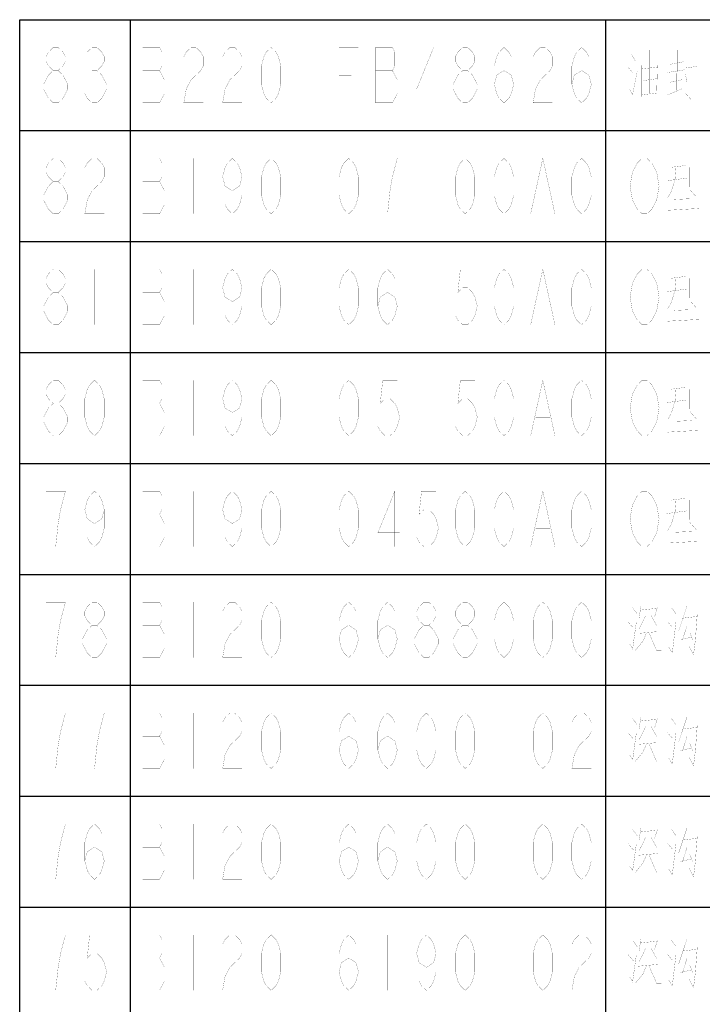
# Model space of a CAD drawing. Header units: millimetres. Extents: x 0 to 8480361154, y -14382841229 to 497.
# Tile 22 of 24: x 635 to 678, y 435 to 497. Entities that reach past the tile are written whole.
import ezdxf

# ---------------------------------------------------------------- set-up
doc = ezdxf.new("R2010")
doc.units = ezdxf.units.MM
doc.header["$LTSCALE"] = 16.335
doc.layers.get('0').update_dxf_attribs({"linetype": 'CONTINUOUS'})
doc.layers.add('040008810005_DXF_TABLE', color=7, linetype='CONTINUOUS')

# ---------------------------------------------------------------- blocks, each defined once
blk = doc.blocks.new('TABLE_BL1', base_point=(609.384, 251.643))
at = {"layer": '040008810005_DXF_TABLE', "color": 2, "linetype": 'Continuous'}
for p, q in [((634.867, 6.643), (634.867, 496.643)), ((634.867, 496.643), (814.867, 496.643)), ((641.867, 6.643), (641.867, 496.643)), ((671.867, 6.643), (671.867, 496.643)), ((634.867, 489.643), (814.867, 489.643)), ((634.867, 482.643), (814.867, 482.643)), ((634.867, 475.643), (814.867, 475.643)), ((634.867, 468.643), (814.867, 468.643)), ((634.867, 461.643), (814.867, 461.643)), ((634.867, 454.643), (814.867, 454.643)), ((634.867, 447.643), (814.867, 447.643)), ((634.867, 440.643), (814.867, 440.643))]:
    blk.add_line(p, q, dxfattribs=at)
at = {"layer": '040008810005_DXF_TABLE', "color": 5, "linetype": 'Continuous', "const_width": 0.01}
for points in [[(636.988, 493.434), (636.682, 493.726), (636.529, 494.018), (636.529, 494.309), (636.682, 494.601), (636.988, 494.893), (637.295, 494.893), (637.601, 494.601), (637.754, 494.309), (637.754, 494.018), (637.601, 493.726), (637.295, 493.434)], [(639.132, 494.601), (639.438, 494.893), (639.745, 494.893), (640.051, 494.601), (640.204, 494.309), (640.204, 494.018), (640.051, 493.726), (639.745, 493.434), (640.051, 493.143), (640.204, 492.851), (640.357, 492.559), (640.357, 492.268), (640.204, 491.976), (640.051, 491.684), (639.745, 491.393), (639.438, 491.393), (639.132, 491.684), (638.979, 491.976)], [(642.626, 494.893), (642.626, 491.393), (643.698, 491.393), (643.851, 491.684), (644.004, 491.976), (644.004, 492.851), (643.851, 493.143), (643.698, 493.434), (643.851, 493.726), (643.851, 494.601), (643.698, 494.893), (642.626, 494.893)], [(645.229, 494.309), (645.382, 494.601), (645.688, 494.893), (645.995, 494.893), (646.301, 494.601), (646.454, 494.309), (646.454, 493.726), (646.301, 493.434), (645.995, 493.143), (645.688, 492.851), (645.382, 492.268), (645.229, 491.393), (646.454, 491.393)], [(647.679, 494.309), (647.832, 494.601), (648.138, 494.893), (648.445, 494.893), (648.751, 494.601), (648.904, 494.309), (648.904, 493.726), (648.751, 493.434), (648.445, 493.143), (648.138, 492.851), (647.832, 492.268), (647.679, 491.393), (648.904, 491.393)], [(650.742, 491.393), (650.435, 491.684), (650.282, 491.976), (650.129, 492.559), (650.129, 493.726), (650.282, 494.309), (650.435, 494.601), (650.742, 494.893), (651.048, 494.601), (651.201, 494.309), (651.354, 493.726), (651.354, 492.559), (651.201, 491.976), (651.048, 491.684), (650.742, 491.393)], [(653.192, 494.893), (653.192, 491.393)], [(655.029, 491.393), (655.029, 494.893), (656.254, 494.893)], [(657.326, 494.893), (657.326, 491.393), (658.398, 491.393), (658.551, 491.684), (658.704, 491.976), (658.704, 492.851), (658.551, 493.143), (658.398, 493.434), (658.551, 493.726), (658.551, 494.601), (658.398, 494.893), (657.326, 494.893)], [(661.001, 491.393), (661.001, 494.893), (659.929, 492.268), (661.307, 492.268)], [(662.838, 493.434), (662.532, 493.726), (662.379, 494.018), (662.379, 494.309), (662.532, 494.601), (662.838, 494.893), (663.145, 494.893), (663.451, 494.601), (663.604, 494.309), (663.604, 494.018), (663.451, 493.726), (663.145, 493.434)], [(664.829, 492.559), (664.982, 493.143), (665.442, 493.434), (665.901, 493.143), (666.054, 492.559), (665.901, 491.976), (665.748, 491.684), (665.442, 491.393), (665.135, 491.684), (664.982, 491.976), (664.829, 492.559), (664.829, 493.726), (664.982, 494.309), (665.135, 494.601), (665.442, 494.893), (665.748, 494.601), (665.901, 494.309)], [(667.279, 494.309), (667.432, 494.601), (667.738, 494.893), (668.045, 494.893), (668.351, 494.601), (668.504, 494.309), (668.504, 493.726), (668.351, 493.434), (668.045, 493.143), (667.738, 492.851), (667.432, 492.268), (667.279, 491.393), (668.504, 491.393)], [(669.729, 492.559), (669.882, 493.143), (670.342, 493.434), (670.801, 493.143), (670.954, 492.559), (670.801, 491.976), (670.648, 491.684), (670.342, 491.393), (670.035, 491.684), (669.882, 491.976), (669.729, 492.559), (669.729, 493.726), (669.882, 494.309), (670.035, 494.601), (670.342, 494.893), (670.648, 494.601), (670.801, 494.309)], [(674.608, 494.723), (674.608, 492.014)], [(676.417, 494.723), (676.417, 493.368)], [(676.883, 492.014), (677.292, 491.562), (677.292, 494.723)], [(673.5, 494.441), (673.733, 494.046)], [(676.767, 493.989), (675.892, 493.82)], [(636.988, 491.393), (636.682, 491.684), (636.529, 491.976), (636.376, 492.268), (636.376, 492.559), (636.529, 492.851), (636.682, 493.143), (636.988, 493.434), (637.295, 493.434), (637.601, 493.143), (637.754, 492.851), (637.907, 492.559), (637.907, 492.268), (637.754, 491.976), (637.601, 491.684), (637.295, 491.393), (636.988, 491.393)], [(639.438, 493.434), (639.745, 493.434)], [(642.626, 493.434), (643.698, 493.434)], [(657.326, 493.434), (658.398, 493.434)], [(662.838, 491.393), (662.532, 491.684), (662.379, 491.976), (662.226, 492.268), (662.226, 492.559), (662.379, 492.851), (662.532, 493.143), (662.838, 493.434), (663.145, 493.434), (663.451, 493.143), (663.604, 492.851), (663.757, 492.559), (663.757, 492.268), (663.604, 491.976), (663.451, 491.684), (663.145, 491.393), (662.838, 491.393)], [(673.267, 493.651), (673.558, 493.312)], [(673.383, 492.239), (673.558, 491.901), (673.85, 493.368)], [(674.142, 493.764), (674.142, 491.788)], [(674.142, 493.538), (675.133, 493.651)], [(675.133, 493.764), (675.075, 491.788)], [(675.775, 493.312), (676.825, 493.481)], [(677.7, 493.707), (676.883, 493.594)], [(655.029, 493.143), (655.795, 493.143)], [(674.258, 492.804), (675.075, 492.917)], [(676.708, 492.86), (675.892, 492.691)], [(676.358, 492.183), (676.358, 493.256)], [(676.883, 493.256), (677, 492.691)], [(675.775, 491.901), (676.708, 492.296)], [(674.142, 491.901), (675.075, 492.014)], [(636.988, 486.434), (636.682, 486.726), (636.529, 487.018), (636.529, 487.309), (636.682, 487.601), (636.988, 487.893), (637.295, 487.893), (637.601, 487.601), (637.754, 487.309), (637.754, 487.018), (637.601, 486.726), (637.295, 486.434)], [(638.979, 487.309), (639.132, 487.601), (639.438, 487.893), (639.745, 487.893), (640.051, 487.601), (640.204, 487.309), (640.204, 486.726), (640.051, 486.434), (639.745, 486.143), (639.438, 485.851), (639.132, 485.268), (638.979, 484.393), (640.204, 484.393)], [(642.626, 487.893), (642.626, 484.393), (643.698, 484.393), (643.851, 484.684), (644.004, 484.976), (644.004, 485.851), (643.851, 486.143), (643.698, 486.434), (643.851, 486.726), (643.851, 487.601), (643.698, 487.893), (642.626, 487.893)], [(645.842, 487.893), (645.842, 484.393)], [(648.904, 486.726), (648.751, 486.143), (648.292, 485.851), (647.832, 486.143), (647.679, 486.726), (647.832, 487.309), (647.985, 487.601), (648.292, 487.893), (648.598, 487.601), (648.751, 487.309), (648.904, 486.726), (648.904, 485.559), (648.751, 484.976), (648.598, 484.684), (648.292, 484.393), (647.985, 484.684), (647.832, 484.976)], [(650.742, 484.393), (650.435, 484.684), (650.282, 484.976), (650.129, 485.559), (650.129, 486.726), (650.282, 487.309), (650.435, 487.601), (650.742, 487.893), (651.048, 487.601), (651.201, 487.309), (651.354, 486.726), (651.354, 485.559), (651.201, 484.976), (651.048, 484.684), (650.742, 484.393)], [(653.192, 487.893), (653.192, 484.393)], [(655.641, 484.393), (655.335, 484.684), (655.182, 484.976), (655.029, 485.559), (655.029, 486.726), (655.182, 487.309), (655.335, 487.601), (655.641, 487.893), (655.948, 487.601), (656.101, 487.309), (656.254, 486.726), (656.254, 485.559), (656.101, 484.976), (655.948, 484.684), (655.641, 484.393)], [(658.092, 484.393), (658.245, 485.851), (658.398, 486.726), (658.551, 487.309), (658.704, 487.893), (657.479, 487.893)], [(660.542, 487.893), (660.542, 484.393)], [(662.992, 484.393), (662.685, 484.684), (662.532, 484.976), (662.379, 485.559), (662.379, 486.726), (662.532, 487.309), (662.685, 487.601), (662.992, 487.893), (663.298, 487.601), (663.451, 487.309), (663.604, 486.726), (663.604, 485.559), (663.451, 484.976), (663.298, 484.684), (662.992, 484.393)], [(665.442, 484.393), (665.135, 484.684), (664.982, 484.976), (664.829, 485.559), (664.829, 486.726), (664.982, 487.309), (665.135, 487.601), (665.442, 487.893), (665.748, 487.601), (665.901, 487.309), (666.054, 486.726), (666.054, 485.559), (665.901, 484.976), (665.748, 484.684), (665.442, 484.393)], [(667.126, 484.393), (667.892, 487.893), (668.657, 484.393)], [(670.342, 484.393), (670.035, 484.684), (669.882, 484.976), (669.729, 485.559), (669.729, 486.726), (669.882, 487.309), (670.035, 487.601), (670.342, 487.893), (670.648, 487.601), (670.801, 487.309), (670.954, 486.726), (670.954, 485.559), (670.801, 484.976), (670.648, 484.684), (670.342, 484.393)], [(674.929, 484.976), (674.776, 484.684), (674.47, 484.393), (674.163, 484.393), (673.857, 484.684), (673.704, 484.976), (673.551, 485.268), (673.398, 486.143), (673.551, 487.018), (673.704, 487.309), (673.857, 487.601), (674.163, 487.893), (674.47, 487.893), (674.776, 487.601), (674.929, 487.309), (675.082, 487.018), (675.235, 486.143), (675.082, 485.268), (674.929, 484.976)], [(676.3, 487.328), (676.242, 486.594), (676.008, 485.804), (675.775, 485.409)], [(676.008, 487.328), (676.883, 487.441)], [(676.592, 487.385), (676.592, 485.691)], [(677.583, 487.667), (677.583, 485.465), (677.175, 485.917)], [(677.175, 487.328), (677.175, 486.086)], [(675.717, 486.481), (677, 486.651)], [(636.988, 484.393), (636.682, 484.684), (636.529, 484.976), (636.376, 485.268), (636.376, 485.559), (636.529, 485.851), (636.682, 486.143), (636.988, 486.434), (637.295, 486.434), (637.601, 486.143), (637.754, 485.851), (637.907, 485.559), (637.907, 485.268), (637.754, 484.976), (637.601, 484.684), (637.295, 484.393), (636.988, 484.393)], [(642.626, 486.434), (643.698, 486.434)], [(676.767, 485.973), (676.767, 484.731)], [(667.432, 485.559), (668.351, 485.559)], [(676.183, 485.296), (677.292, 485.352)], [(675.775, 484.618), (677.758, 484.731)], [(636.988, 479.434), (636.682, 479.726), (636.529, 480.018), (636.529, 480.309), (636.682, 480.601), (636.988, 480.893), (637.295, 480.893), (637.601, 480.601), (637.754, 480.309), (637.754, 480.018), (637.601, 479.726), (637.295, 479.434)], [(639.592, 480.893), (639.592, 477.393)], [(642.626, 480.893), (642.626, 477.393), (643.698, 477.393), (643.851, 477.684), (644.004, 477.976), (644.004, 478.851), (643.851, 479.143), (643.698, 479.434), (643.851, 479.726), (643.851, 480.601), (643.698, 480.893), (642.626, 480.893)], [(645.842, 480.893), (645.842, 477.393)], [(648.904, 479.726), (648.751, 479.143), (648.292, 478.851), (647.832, 479.143), (647.679, 479.726), (647.832, 480.309), (647.985, 480.601), (648.292, 480.893), (648.598, 480.601), (648.751, 480.309), (648.904, 479.726), (648.904, 478.559), (648.751, 477.976), (648.598, 477.684), (648.292, 477.393), (647.985, 477.684), (647.832, 477.976)], [(650.742, 477.393), (650.435, 477.684), (650.282, 477.976), (650.129, 478.559), (650.129, 479.726), (650.282, 480.309), (650.435, 480.601), (650.742, 480.893), (651.048, 480.601), (651.201, 480.309), (651.354, 479.726), (651.354, 478.559), (651.201, 477.976), (651.048, 477.684), (650.742, 477.393)], [(653.192, 480.893), (653.192, 477.393)], [(655.641, 477.393), (655.335, 477.684), (655.182, 477.976), (655.029, 478.559), (655.029, 479.726), (655.182, 480.309), (655.335, 480.601), (655.641, 480.893), (655.948, 480.601), (656.101, 480.309), (656.254, 479.726), (656.254, 478.559), (656.101, 477.976), (655.948, 477.684), (655.641, 477.393)], [(657.479, 478.559), (657.632, 479.143), (658.092, 479.434), (658.551, 479.143), (658.704, 478.559), (658.551, 477.976), (658.398, 477.684), (658.092, 477.393), (657.785, 477.684), (657.632, 477.976), (657.479, 478.559), (657.479, 479.726), (657.632, 480.309), (657.785, 480.601), (658.092, 480.893), (658.398, 480.601), (658.551, 480.309)], [(660.542, 480.893), (660.542, 477.393)], [(663.604, 480.893), (662.685, 480.893), (662.532, 479.434), (662.838, 479.726), (663.145, 479.726), (663.451, 479.434), (663.604, 479.143), (663.757, 478.559), (663.604, 477.976), (663.451, 477.684), (663.145, 477.393), (662.838, 477.393), (662.532, 477.684), (662.379, 477.976)], [(665.442, 477.393), (665.135, 477.684), (664.982, 477.976), (664.829, 478.559), (664.829, 479.726), (664.982, 480.309), (665.135, 480.601), (665.442, 480.893), (665.748, 480.601), (665.901, 480.309), (666.054, 479.726), (666.054, 478.559), (665.901, 477.976), (665.748, 477.684), (665.442, 477.393)], [(667.126, 477.393), (667.892, 480.893), (668.657, 477.393)], [(670.342, 477.393), (670.035, 477.684), (669.882, 477.976), (669.729, 478.559), (669.729, 479.726), (669.882, 480.309), (670.035, 480.601), (670.342, 480.893), (670.648, 480.601), (670.801, 480.309), (670.954, 479.726), (670.954, 478.559), (670.801, 477.976), (670.648, 477.684), (670.342, 477.393)], [(674.929, 477.976), (674.776, 477.684), (674.47, 477.393), (674.163, 477.393), (673.857, 477.684), (673.704, 477.976), (673.551, 478.268), (673.398, 479.143), (673.551, 480.018), (673.704, 480.309), (673.857, 480.601), (674.163, 480.893), (674.47, 480.893), (674.776, 480.601), (674.929, 480.309), (675.082, 480.018), (675.235, 479.143), (675.082, 478.268), (674.929, 477.976)], [(676.3, 480.328), (676.242, 479.594), (676.008, 478.804), (675.775, 478.409)], [(676.008, 480.328), (676.883, 480.441)], [(676.592, 480.385), (676.592, 478.691)], [(677.583, 480.667), (677.583, 478.465), (677.175, 478.917)], [(677.175, 480.328), (677.175, 479.086)], [(675.717, 479.481), (677, 479.651)], [(636.988, 477.393), (636.682, 477.684), (636.529, 477.976), (636.376, 478.268), (636.376, 478.559), (636.529, 478.851), (636.682, 479.143), (636.988, 479.434), (637.295, 479.434), (637.601, 479.143), (637.754, 478.851), (637.907, 478.559), (637.907, 478.268), (637.754, 477.976), (637.601, 477.684), (637.295, 477.393), (636.988, 477.393)], [(642.626, 479.434), (643.698, 479.434)], [(667.432, 478.559), (668.351, 478.559)], [(676.767, 478.973), (676.767, 477.731)], [(676.183, 478.296), (677.292, 478.352)], [(675.775, 477.618), (677.758, 477.731)], [(636.988, 472.434), (636.682, 472.726), (636.529, 473.018), (636.529, 473.309), (636.682, 473.601), (636.988, 473.893), (637.295, 473.893), (637.601, 473.601), (637.754, 473.309), (637.754, 473.018), (637.601, 472.726), (637.295, 472.434)], [(639.592, 470.393), (639.285, 470.684), (639.132, 470.976), (638.979, 471.559), (638.979, 472.726), (639.132, 473.309), (639.285, 473.601), (639.592, 473.893), (639.898, 473.601), (640.051, 473.309), (640.204, 472.726), (640.204, 471.559), (640.051, 470.976), (639.898, 470.684), (639.592, 470.393)], [(642.626, 473.893), (642.626, 470.393), (643.698, 470.393), (643.851, 470.684), (644.004, 470.976), (644.004, 471.851), (643.851, 472.143), (643.698, 472.434), (643.851, 472.726), (643.851, 473.601), (643.698, 473.893), (642.626, 473.893)], [(645.842, 473.893), (645.842, 470.393)], [(648.904, 472.726), (648.751, 472.143), (648.292, 471.851), (647.832, 472.143), (647.679, 472.726), (647.832, 473.309), (647.985, 473.601), (648.292, 473.893), (648.598, 473.601), (648.751, 473.309), (648.904, 472.726), (648.904, 471.559), (648.751, 470.976), (648.598, 470.684), (648.292, 470.393), (647.985, 470.684), (647.832, 470.976)], [(650.742, 470.393), (650.435, 470.684), (650.282, 470.976), (650.129, 471.559), (650.129, 472.726), (650.282, 473.309), (650.435, 473.601), (650.742, 473.893), (651.048, 473.601), (651.201, 473.309), (651.354, 472.726), (651.354, 471.559), (651.201, 470.976), (651.048, 470.684), (650.742, 470.393)], [(653.192, 473.893), (653.192, 470.393)], [(655.641, 470.393), (655.335, 470.684), (655.182, 470.976), (655.029, 471.559), (655.029, 472.726), (655.182, 473.309), (655.335, 473.601), (655.641, 473.893), (655.948, 473.601), (656.101, 473.309), (656.254, 472.726), (656.254, 471.559), (656.101, 470.976), (655.948, 470.684), (655.641, 470.393)], [(658.704, 473.893), (657.785, 473.893), (657.632, 472.434), (657.938, 472.726), (658.245, 472.726), (658.551, 472.434), (658.704, 472.143), (658.857, 471.559), (658.704, 470.976), (658.551, 470.684), (658.245, 470.393), (657.938, 470.393), (657.632, 470.684), (657.479, 470.976)], [(660.542, 473.893), (660.542, 470.393)], [(663.604, 473.893), (662.685, 473.893), (662.532, 472.434), (662.838, 472.726), (663.145, 472.726), (663.451, 472.434), (663.604, 472.143), (663.757, 471.559), (663.604, 470.976), (663.451, 470.684), (663.145, 470.393), (662.838, 470.393), (662.532, 470.684), (662.379, 470.976)], [(665.442, 470.393), (665.135, 470.684), (664.982, 470.976), (664.829, 471.559), (664.829, 472.726), (664.982, 473.309), (665.135, 473.601), (665.442, 473.893), (665.748, 473.601), (665.901, 473.309), (666.054, 472.726), (666.054, 471.559), (665.901, 470.976), (665.748, 470.684), (665.442, 470.393)], [(667.126, 470.393), (667.892, 473.893), (668.657, 470.393)], [(670.342, 470.393), (670.035, 470.684), (669.882, 470.976), (669.729, 471.559), (669.729, 472.726), (669.882, 473.309), (670.035, 473.601), (670.342, 473.893), (670.648, 473.601), (670.801, 473.309), (670.954, 472.726), (670.954, 471.559), (670.801, 470.976), (670.648, 470.684), (670.342, 470.393)], [(674.929, 470.976), (674.776, 470.684), (674.47, 470.393), (674.163, 470.393), (673.857, 470.684), (673.704, 470.976), (673.551, 471.268), (673.398, 472.143), (673.551, 473.018), (673.704, 473.309), (673.857, 473.601), (674.163, 473.893), (674.47, 473.893), (674.776, 473.601), (674.929, 473.309), (675.082, 473.018), (675.235, 472.143), (675.082, 471.268), (674.929, 470.976)], [(676.008, 473.328), (676.883, 473.441)], [(677.583, 473.667), (677.583, 471.465), (677.175, 471.917)], [(676.3, 473.328), (676.242, 472.594), (676.008, 471.804), (675.775, 471.409)], [(676.592, 473.385), (676.592, 471.691)], [(677.175, 473.328), (677.175, 472.086)], [(636.988, 470.393), (636.682, 470.684), (636.529, 470.976), (636.376, 471.268), (636.376, 471.559), (636.529, 471.851), (636.682, 472.143), (636.988, 472.434), (637.295, 472.434), (637.601, 472.143), (637.754, 471.851), (637.907, 471.559), (637.907, 471.268), (637.754, 470.976), (637.601, 470.684), (637.295, 470.393), (636.988, 470.393)], [(642.626, 472.434), (643.698, 472.434)], [(675.717, 472.481), (677, 472.651)], [(667.432, 471.559), (668.351, 471.559)], [(676.767, 471.973), (676.767, 470.731)], [(676.183, 471.296), (677.292, 471.352)], [(675.775, 470.618), (677.758, 470.731)], [(637.141, 463.393), (637.295, 464.851), (637.448, 465.726), (637.601, 466.309), (637.754, 466.893), (636.529, 466.893)], [(640.204, 465.726), (640.051, 465.143), (639.592, 464.851), (639.132, 465.143), (638.979, 465.726), (639.132, 466.309), (639.285, 466.601), (639.592, 466.893), (639.898, 466.601), (640.051, 466.309), (640.204, 465.726), (640.204, 464.559), (640.051, 463.976), (639.898, 463.684), (639.592, 463.393), (639.285, 463.684), (639.132, 463.976)], [(642.626, 466.893), (642.626, 463.393), (643.698, 463.393), (643.851, 463.684), (644.004, 463.976), (644.004, 464.851), (643.851, 465.143), (643.698, 465.434), (643.851, 465.726), (643.851, 466.601), (643.698, 466.893), (642.626, 466.893)], [(645.842, 466.893), (645.842, 463.393)], [(648.904, 465.726), (648.751, 465.143), (648.292, 464.851), (647.832, 465.143), (647.679, 465.726), (647.832, 466.309), (647.985, 466.601), (648.292, 466.893), (648.598, 466.601), (648.751, 466.309), (648.904, 465.726), (648.904, 464.559), (648.751, 463.976), (648.598, 463.684), (648.292, 463.393), (647.985, 463.684), (647.832, 463.976)], [(650.742, 463.393), (650.435, 463.684), (650.282, 463.976), (650.129, 464.559), (650.129, 465.726), (650.282, 466.309), (650.435, 466.601), (650.742, 466.893), (651.048, 466.601), (651.201, 466.309), (651.354, 465.726), (651.354, 464.559), (651.201, 463.976), (651.048, 463.684), (650.742, 463.393)], [(653.192, 466.893), (653.192, 463.393)], [(655.641, 463.393), (655.335, 463.684), (655.182, 463.976), (655.029, 464.559), (655.029, 465.726), (655.182, 466.309), (655.335, 466.601), (655.641, 466.893), (655.948, 466.601), (656.101, 466.309), (656.254, 465.726), (656.254, 464.559), (656.101, 463.976), (655.948, 463.684), (655.641, 463.393)], [(658.551, 463.393), (658.551, 466.893), (657.479, 464.268), (658.857, 464.268)], [(661.154, 466.893), (660.235, 466.893), (660.082, 465.434), (660.388, 465.726), (660.695, 465.726), (661.001, 465.434), (661.154, 465.143), (661.307, 464.559), (661.154, 463.976), (661.001, 463.684), (660.695, 463.393), (660.388, 463.393), (660.082, 463.684), (659.929, 463.976)], [(662.992, 463.393), (662.685, 463.684), (662.532, 463.976), (662.379, 464.559), (662.379, 465.726), (662.532, 466.309), (662.685, 466.601), (662.992, 466.893), (663.298, 466.601), (663.451, 466.309), (663.604, 465.726), (663.604, 464.559), (663.451, 463.976), (663.298, 463.684), (662.992, 463.393)], [(665.442, 463.393), (665.135, 463.684), (664.982, 463.976), (664.829, 464.559), (664.829, 465.726), (664.982, 466.309), (665.135, 466.601), (665.442, 466.893), (665.748, 466.601), (665.901, 466.309), (666.054, 465.726), (666.054, 464.559), (665.901, 463.976), (665.748, 463.684), (665.442, 463.393)], [(667.126, 463.393), (667.892, 466.893), (668.657, 463.393)], [(670.342, 463.393), (670.035, 463.684), (669.882, 463.976), (669.729, 464.559), (669.729, 465.726), (669.882, 466.309), (670.035, 466.601), (670.342, 466.893), (670.648, 466.601), (670.801, 466.309), (670.954, 465.726), (670.954, 464.559), (670.801, 463.976), (670.648, 463.684), (670.342, 463.393)], [(674.929, 463.976), (674.776, 463.684), (674.47, 463.393), (674.163, 463.393), (673.857, 463.684), (673.704, 463.976), (673.551, 464.268), (673.398, 465.143), (673.551, 466.018), (673.704, 466.309), (673.857, 466.601), (674.163, 466.893), (674.47, 466.893), (674.776, 466.601), (674.929, 466.309), (675.082, 466.018), (675.235, 465.143), (675.082, 464.268), (674.929, 463.976)], [(677.583, 466.667), (677.583, 464.465), (677.175, 464.917)], [(676.3, 466.328), (676.242, 465.594), (676.008, 464.804), (675.775, 464.409)], [(676.008, 466.328), (676.883, 466.441)], [(676.592, 466.385), (676.592, 464.691)], [(677.175, 466.328), (677.175, 465.086)], [(642.626, 465.434), (643.698, 465.434)], [(675.717, 465.481), (677, 465.651)], [(676.767, 464.973), (676.767, 463.731)], [(667.432, 464.559), (668.351, 464.559)], [(676.183, 464.296), (677.292, 464.352)], [(675.775, 463.618), (677.758, 463.731)], [(637.141, 456.393), (637.295, 457.851), (637.448, 458.726), (637.601, 459.309), (637.754, 459.893), (636.529, 459.893)], [(639.438, 458.434), (639.132, 458.726), (638.979, 459.018), (638.979, 459.309), (639.132, 459.601), (639.438, 459.893), (639.745, 459.893), (640.051, 459.601), (640.204, 459.309), (640.204, 459.018), (640.051, 458.726), (639.745, 458.434)], [(642.626, 459.893), (642.626, 456.393), (643.698, 456.393), (643.851, 456.684), (644.004, 456.976), (644.004, 457.851), (643.851, 458.143), (643.698, 458.434), (643.851, 458.726), (643.851, 459.601), (643.698, 459.893), (642.626, 459.893)], [(645.842, 459.893), (645.842, 456.393)], [(647.679, 459.309), (647.832, 459.601), (648.138, 459.893), (648.445, 459.893), (648.751, 459.601), (648.904, 459.309), (648.904, 458.726), (648.751, 458.434), (648.445, 458.143), (648.138, 457.851), (647.832, 457.268), (647.679, 456.393), (648.904, 456.393)], [(650.742, 456.393), (650.435, 456.684), (650.282, 456.976), (650.129, 457.559), (650.129, 458.726), (650.282, 459.309), (650.435, 459.601), (650.742, 459.893), (651.048, 459.601), (651.201, 459.309), (651.354, 458.726), (651.354, 457.559), (651.201, 456.976), (651.048, 456.684), (650.742, 456.393)], [(653.192, 459.893), (653.192, 456.393)], [(655.029, 457.559), (655.182, 458.143), (655.641, 458.434), (656.101, 458.143), (656.254, 457.559), (656.101, 456.976), (655.948, 456.684), (655.641, 456.393), (655.335, 456.684), (655.182, 456.976), (655.029, 457.559), (655.029, 458.726), (655.182, 459.309), (655.335, 459.601), (655.641, 459.893), (655.948, 459.601), (656.101, 459.309)], [(657.479, 457.559), (657.632, 458.143), (658.092, 458.434), (658.551, 458.143), (658.704, 457.559), (658.551, 456.976), (658.398, 456.684), (658.092, 456.393), (657.785, 456.684), (657.632, 456.976), (657.479, 457.559), (657.479, 458.726), (657.632, 459.309), (657.785, 459.601), (658.092, 459.893), (658.398, 459.601), (658.551, 459.309)], [(660.388, 458.434), (660.082, 458.726), (659.929, 459.018), (659.929, 459.309), (660.082, 459.601), (660.388, 459.893), (660.695, 459.893), (661.001, 459.601), (661.154, 459.309), (661.154, 459.018), (661.001, 458.726), (660.695, 458.434)], [(662.838, 458.434), (662.532, 458.726), (662.379, 459.018), (662.379, 459.309), (662.532, 459.601), (662.838, 459.893), (663.145, 459.893), (663.451, 459.601), (663.604, 459.309), (663.604, 459.018), (663.451, 458.726), (663.145, 458.434)], [(665.442, 456.393), (665.135, 456.684), (664.982, 456.976), (664.829, 457.559), (664.829, 458.726), (664.982, 459.309), (665.135, 459.601), (665.442, 459.893), (665.748, 459.601), (665.901, 459.309), (666.054, 458.726), (666.054, 457.559), (665.901, 456.976), (665.748, 456.684), (665.442, 456.393)], [(667.892, 456.393), (667.585, 456.684), (667.432, 456.976), (667.279, 457.559), (667.279, 458.726), (667.432, 459.309), (667.585, 459.601), (667.892, 459.893), (668.198, 459.601), (668.351, 459.309), (668.504, 458.726), (668.504, 457.559), (668.351, 456.976), (668.198, 456.684), (667.892, 456.393)], [(670.342, 456.393), (670.035, 456.684), (669.882, 456.976), (669.729, 457.559), (669.729, 458.726), (669.882, 459.309), (670.035, 459.601), (670.342, 459.893), (670.648, 459.601), (670.801, 459.309), (670.954, 458.726), (670.954, 457.559), (670.801, 456.976), (670.648, 456.684), (670.342, 456.393)], [(673.558, 459.554), (673.85, 459.159)], [(674.083, 459.61), (673.967, 458.876)], [(674.025, 459.385), (675.075, 459.497)], [(675.133, 459.554), (674.958, 458.989)], [(676.008, 459.554), (676.3, 459.159)], [(677, 459.667), (676.475, 458.086)], [(673.267, 458.651), (673.617, 458.256)], [(673.558, 456.901), (673.792, 458.594)], [(674.375, 459.046), (674.258, 458.764), (673.967, 458.199)], [(674.55, 458.651), (674.55, 456.506)], [(674.725, 459.046), (675.075, 458.425)], [(675.775, 458.651), (676.067, 458.312)], [(675.833, 457.07), (676.067, 456.675), (676.3, 458.651)], [(676.708, 458.876), (677.642, 458.989)], [(677.642, 459.102), (677.525, 457.522)], [(639.438, 456.393), (639.132, 456.684), (638.979, 456.976), (638.826, 457.268), (638.826, 457.559), (638.979, 457.851), (639.132, 458.143), (639.438, 458.434), (639.745, 458.434), (640.051, 458.143), (640.204, 457.851), (640.357, 457.559), (640.357, 457.268), (640.204, 456.976), (640.051, 456.684), (639.745, 456.393), (639.438, 456.393)], [(642.626, 458.434), (643.698, 458.434)], [(660.388, 456.393), (660.082, 456.684), (659.929, 456.976), (659.776, 457.268), (659.776, 457.559), (659.929, 457.851), (660.082, 458.143), (660.388, 458.434), (660.695, 458.434), (661.001, 458.143), (661.154, 457.851), (661.307, 457.559), (661.307, 457.268), (661.154, 456.976), (661.001, 456.684), (660.695, 456.393), (660.388, 456.393)], [(662.838, 456.393), (662.532, 456.684), (662.379, 456.976), (662.226, 457.268), (662.226, 457.559), (662.379, 457.851), (662.532, 458.143), (662.838, 458.434), (663.145, 458.434), (663.451, 458.143), (663.604, 457.851), (663.757, 457.559), (663.757, 457.268), (663.604, 456.976), (663.451, 456.684), (663.145, 456.393), (662.838, 456.393)], [(674.433, 457.917), (674.2, 457.409), (673.733, 456.844)], [(675.133, 458.03), (673.908, 457.917)], [(674.608, 457.917), (675.075, 456.844)], [(677, 458.425), (676.708, 457.522)], [(677.175, 457.973), (677.35, 457.522)], [(676.592, 457.522), (677.292, 457.691)], [(677.525, 457.522), (677.408, 456.562), (677.116, 457.126)], [(673.383, 457.239), (673.558, 456.957)], [(675.367, 456.844), (675.075, 456.844)], [(637.141, 449.393), (637.295, 450.851), (637.448, 451.726), (637.601, 452.309), (637.754, 452.893), (636.529, 452.893)], [(639.592, 449.393), (639.745, 450.851), (639.898, 451.726), (640.051, 452.309), (640.204, 452.893), (638.979, 452.893)], [(642.626, 452.893), (642.626, 449.393), (643.698, 449.393), (643.851, 449.684), (644.004, 449.976), (644.004, 450.851), (643.851, 451.143), (643.698, 451.434), (643.851, 451.726), (643.851, 452.601), (643.698, 452.893), (642.626, 452.893)], [(645.842, 452.893), (645.842, 449.393)], [(647.679, 452.309), (647.832, 452.601), (648.138, 452.893), (648.445, 452.893), (648.751, 452.601), (648.904, 452.309), (648.904, 451.726), (648.751, 451.434), (648.445, 451.143), (648.138, 450.851), (647.832, 450.268), (647.679, 449.393), (648.904, 449.393)], [(650.742, 449.393), (650.435, 449.684), (650.282, 449.976), (650.129, 450.559), (650.129, 451.726), (650.282, 452.309), (650.435, 452.601), (650.742, 452.893), (651.048, 452.601), (651.201, 452.309), (651.354, 451.726), (651.354, 450.559), (651.201, 449.976), (651.048, 449.684), (650.742, 449.393)], [(653.192, 452.893), (653.192, 449.393)], [(655.029, 450.559), (655.182, 451.143), (655.641, 451.434), (656.101, 451.143), (656.254, 450.559), (656.101, 449.976), (655.948, 449.684), (655.641, 449.393), (655.335, 449.684), (655.182, 449.976), (655.029, 450.559), (655.029, 451.726), (655.182, 452.309), (655.335, 452.601), (655.641, 452.893), (655.948, 452.601), (656.101, 452.309)], [(657.479, 450.559), (657.632, 451.143), (658.092, 451.434), (658.551, 451.143), (658.704, 450.559), (658.551, 449.976), (658.398, 449.684), (658.092, 449.393), (657.785, 449.684), (657.632, 449.976), (657.479, 450.559), (657.479, 451.726), (657.632, 452.309), (657.785, 452.601), (658.092, 452.893), (658.398, 452.601), (658.551, 452.309)], [(660.542, 449.393), (660.235, 449.684), (660.082, 449.976), (659.929, 450.559), (659.929, 451.726), (660.082, 452.309), (660.235, 452.601), (660.542, 452.893), (660.848, 452.601), (661.001, 452.309), (661.154, 451.726), (661.154, 450.559), (661.001, 449.976), (660.848, 449.684), (660.542, 449.393)], [(662.992, 449.393), (662.685, 449.684), (662.532, 449.976), (662.379, 450.559), (662.379, 451.726), (662.532, 452.309), (662.685, 452.601), (662.992, 452.893), (663.298, 452.601), (663.451, 452.309), (663.604, 451.726), (663.604, 450.559), (663.451, 449.976), (663.298, 449.684), (662.992, 449.393)], [(665.442, 452.893), (665.442, 449.393)], [(667.892, 449.393), (667.585, 449.684), (667.432, 449.976), (667.279, 450.559), (667.279, 451.726), (667.432, 452.309), (667.585, 452.601), (667.892, 452.893), (668.198, 452.601), (668.351, 452.309), (668.504, 451.726), (668.504, 450.559), (668.351, 449.976), (668.198, 449.684), (667.892, 449.393)], [(669.729, 452.309), (669.882, 452.601), (670.188, 452.893), (670.495, 452.893), (670.801, 452.601), (670.954, 452.309), (670.954, 451.726), (670.801, 451.434), (670.495, 451.143), (670.188, 450.851), (669.882, 450.268), (669.729, 449.393), (670.954, 449.393)], [(673.558, 452.554), (673.85, 452.159)], [(674.083, 452.61), (673.967, 451.876)], [(674.025, 452.385), (675.075, 452.497)], [(675.133, 452.554), (674.958, 451.989)], [(676.008, 452.554), (676.3, 452.159)], [(677, 452.667), (676.475, 451.086)], [(674.375, 452.046), (674.258, 451.764), (673.967, 451.199)], [(674.725, 452.046), (675.075, 451.425)], [(676.708, 451.876), (677.642, 451.989)], [(677.642, 452.102), (677.525, 450.522)], [(642.626, 451.434), (643.698, 451.434)], [(673.267, 451.651), (673.617, 451.256)], [(673.558, 449.901), (673.792, 451.594)], [(674.55, 451.651), (674.55, 449.506)], [(675.775, 451.651), (676.067, 451.312)], [(675.833, 450.07), (676.067, 449.675), (676.3, 451.651)], [(677, 451.425), (676.708, 450.522)], [(674.433, 450.917), (674.2, 450.409), (673.733, 449.844)], [(675.133, 451.03), (673.908, 450.917)], [(674.608, 450.917), (675.075, 449.844)], [(676.592, 450.522), (677.292, 450.691)], [(677.525, 450.522), (677.408, 449.562), (677.116, 450.126)], [(677.175, 450.973), (677.35, 450.522)], [(673.383, 450.239), (673.558, 449.957)], [(675.367, 449.844), (675.075, 449.844)], [(637.141, 442.393), (637.295, 443.851), (637.448, 444.726), (637.601, 445.309), (637.754, 445.893), (636.529, 445.893)], [(638.979, 443.559), (639.132, 444.143), (639.592, 444.434), (640.051, 444.143), (640.204, 443.559), (640.051, 442.976), (639.898, 442.684), (639.592, 442.393), (639.285, 442.684), (639.132, 442.976), (638.979, 443.559), (638.979, 444.726), (639.132, 445.309), (639.285, 445.601), (639.592, 445.893), (639.898, 445.601), (640.051, 445.309)], [(642.626, 445.893), (642.626, 442.393), (643.698, 442.393), (643.851, 442.684), (644.004, 442.976), (644.004, 443.851), (643.851, 444.143), (643.698, 444.434), (643.851, 444.726), (643.851, 445.601), (643.698, 445.893), (642.626, 445.893)], [(645.842, 445.893), (645.842, 442.393)], [(647.679, 445.309), (647.832, 445.601), (648.138, 445.893), (648.445, 445.893), (648.751, 445.601), (648.904, 445.309), (648.904, 444.726), (648.751, 444.434), (648.445, 444.143), (648.138, 443.851), (647.832, 443.268), (647.679, 442.393), (648.904, 442.393)], [(650.742, 442.393), (650.435, 442.684), (650.282, 442.976), (650.129, 443.559), (650.129, 444.726), (650.282, 445.309), (650.435, 445.601), (650.742, 445.893), (651.048, 445.601), (651.201, 445.309), (651.354, 444.726), (651.354, 443.559), (651.201, 442.976), (651.048, 442.684), (650.742, 442.393)], [(653.192, 445.893), (653.192, 442.393)], [(655.029, 443.559), (655.182, 444.143), (655.641, 444.434), (656.101, 444.143), (656.254, 443.559), (656.101, 442.976), (655.948, 442.684), (655.641, 442.393), (655.335, 442.684), (655.182, 442.976), (655.029, 443.559), (655.029, 444.726), (655.182, 445.309), (655.335, 445.601), (655.641, 445.893), (655.948, 445.601), (656.101, 445.309)], [(657.479, 443.559), (657.632, 444.143), (658.092, 444.434), (658.551, 444.143), (658.704, 443.559), (658.551, 442.976), (658.398, 442.684), (658.092, 442.393), (657.785, 442.684), (657.632, 442.976), (657.479, 443.559), (657.479, 444.726), (657.632, 445.309), (657.785, 445.601), (658.092, 445.893), (658.398, 445.601), (658.551, 445.309)], [(660.542, 442.393), (660.235, 442.684), (660.082, 442.976), (659.929, 443.559), (659.929, 444.726), (660.082, 445.309), (660.235, 445.601), (660.542, 445.893), (660.848, 445.601), (661.001, 445.309), (661.154, 444.726), (661.154, 443.559), (661.001, 442.976), (660.848, 442.684), (660.542, 442.393)], [(662.992, 442.393), (662.685, 442.684), (662.532, 442.976), (662.379, 443.559), (662.379, 444.726), (662.532, 445.309), (662.685, 445.601), (662.992, 445.893), (663.298, 445.601), (663.451, 445.309), (663.604, 444.726), (663.604, 443.559), (663.451, 442.976), (663.298, 442.684), (662.992, 442.393)], [(665.442, 445.893), (665.442, 442.393)], [(667.892, 442.393), (667.585, 442.684), (667.432, 442.976), (667.279, 443.559), (667.279, 444.726), (667.432, 445.309), (667.585, 445.601), (667.892, 445.893), (668.198, 445.601), (668.351, 445.309), (668.504, 444.726), (668.504, 443.559), (668.351, 442.976), (668.198, 442.684), (667.892, 442.393)], [(670.342, 442.393), (670.035, 442.684), (669.882, 442.976), (669.729, 443.559), (669.729, 444.726), (669.882, 445.309), (670.035, 445.601), (670.342, 445.893), (670.648, 445.601), (670.801, 445.309), (670.954, 444.726), (670.954, 443.559), (670.801, 442.976), (670.648, 442.684), (670.342, 442.393)], [(673.558, 445.554), (673.85, 445.159)], [(674.083, 445.61), (673.967, 444.876)], [(674.025, 445.385), (675.075, 445.497)], [(675.133, 445.554), (674.958, 444.989)], [(676.008, 445.554), (676.3, 445.159)], [(677, 445.667), (676.475, 444.086)], [(674.375, 445.046), (674.258, 444.764), (673.967, 444.199)], [(674.725, 445.046), (675.075, 444.425)], [(676.708, 444.876), (677.642, 444.989)], [(677.642, 445.102), (677.525, 443.522)], [(642.626, 444.434), (643.698, 444.434)], [(673.267, 444.651), (673.617, 444.256)], [(673.558, 442.901), (673.792, 444.594)], [(674.55, 444.651), (674.55, 442.506)], [(675.775, 444.651), (676.067, 444.312)], [(675.833, 443.07), (676.067, 442.675), (676.3, 444.651)], [(677, 444.425), (676.708, 443.522)], [(674.433, 443.917), (674.2, 443.409), (673.733, 442.844)], [(675.133, 444.03), (673.908, 443.917)], [(674.608, 443.917), (675.075, 442.844)], [(676.592, 443.522), (677.292, 443.691)], [(677.175, 443.973), (677.35, 443.522)], [(673.383, 443.239), (673.558, 442.957)], [(677.525, 443.522), (677.408, 442.562), (677.116, 443.126)], [(675.367, 442.844), (675.075, 442.844)], [(637.141, 435.393), (637.295, 436.851), (637.448, 437.726), (637.601, 438.309), (637.754, 438.893), (636.529, 438.893)], [(640.204, 438.893), (639.285, 438.893), (639.132, 437.434), (639.438, 437.726), (639.745, 437.726), (640.051, 437.434), (640.204, 437.143), (640.357, 436.559), (640.204, 435.976), (640.051, 435.684), (639.745, 435.393), (639.438, 435.393), (639.132, 435.684), (638.979, 435.976)], [(642.626, 438.893), (642.626, 435.393), (643.698, 435.393), (643.851, 435.684), (644.004, 435.976), (644.004, 436.851), (643.851, 437.143), (643.698, 437.434), (643.851, 437.726), (643.851, 438.601), (643.698, 438.893), (642.626, 438.893)], [(645.842, 438.893), (645.842, 435.393)], [(647.679, 438.309), (647.832, 438.601), (648.138, 438.893), (648.445, 438.893), (648.751, 438.601), (648.904, 438.309), (648.904, 437.726), (648.751, 437.434), (648.445, 437.143), (648.138, 436.851), (647.832, 436.268), (647.679, 435.393), (648.904, 435.393)], [(650.742, 435.393), (650.435, 435.684), (650.282, 435.976), (650.129, 436.559), (650.129, 437.726), (650.282, 438.309), (650.435, 438.601), (650.742, 438.893), (651.048, 438.601), (651.201, 438.309), (651.354, 437.726), (651.354, 436.559), (651.201, 435.976), (651.048, 435.684), (650.742, 435.393)], [(653.192, 438.893), (653.192, 435.393)], [(655.029, 436.559), (655.182, 437.143), (655.641, 437.434), (656.101, 437.143), (656.254, 436.559), (656.101, 435.976), (655.948, 435.684), (655.641, 435.393), (655.335, 435.684), (655.182, 435.976), (655.029, 436.559), (655.029, 437.726), (655.182, 438.309), (655.335, 438.601), (655.641, 438.893), (655.948, 438.601), (656.101, 438.309)], [(658.092, 438.893), (658.092, 435.393)], [(661.154, 437.726), (661.001, 437.143), (660.542, 436.851), (660.082, 437.143), (659.929, 437.726), (660.082, 438.309), (660.235, 438.601), (660.542, 438.893), (660.848, 438.601), (661.001, 438.309), (661.154, 437.726), (661.154, 436.559), (661.001, 435.976), (660.848, 435.684), (660.542, 435.393), (660.235, 435.684), (660.082, 435.976)], [(662.992, 435.393), (662.685, 435.684), (662.532, 435.976), (662.379, 436.559), (662.379, 437.726), (662.532, 438.309), (662.685, 438.601), (662.992, 438.893), (663.298, 438.601), (663.451, 438.309), (663.604, 437.726), (663.604, 436.559), (663.451, 435.976), (663.298, 435.684), (662.992, 435.393)], [(665.442, 438.893), (665.442, 435.393)], [(667.892, 435.393), (667.585, 435.684), (667.432, 435.976), (667.279, 436.559), (667.279, 437.726), (667.432, 438.309), (667.585, 438.601), (667.892, 438.893), (668.198, 438.601), (668.351, 438.309), (668.504, 437.726), (668.504, 436.559), (668.351, 435.976), (668.198, 435.684), (667.892, 435.393)], [(669.729, 438.309), (669.882, 438.601), (670.188, 438.893), (670.495, 438.893), (670.801, 438.601), (670.954, 438.309), (670.954, 437.726), (670.801, 437.434), (670.495, 437.143), (670.188, 436.851), (669.882, 436.268), (669.729, 435.393), (670.954, 435.393)], [(677, 438.667), (676.475, 437.086)], [(673.558, 438.554), (673.85, 438.159)], [(674.083, 438.61), (673.967, 437.876)], [(674.375, 438.046), (674.258, 437.764), (673.967, 437.199)], [(674.025, 438.385), (675.075, 438.497)], [(674.725, 438.046), (675.075, 437.425)], [(675.133, 438.554), (674.958, 437.989)], [(676.008, 438.554), (676.3, 438.159)], [(677.642, 438.102), (677.525, 436.522)], [(642.626, 437.434), (643.698, 437.434)], [(673.267, 437.651), (673.617, 437.256)], [(673.558, 435.901), (673.792, 437.594)], [(674.55, 437.651), (674.55, 435.506)], [(675.775, 437.651), (676.067, 437.312)], [(675.833, 436.07), (676.067, 435.675), (676.3, 437.651)], [(676.708, 437.876), (677.642, 437.989)], [(677, 437.425), (676.708, 436.522)], [(674.433, 436.917), (674.2, 436.409), (673.733, 435.844)], [(675.133, 437.03), (673.908, 436.917)], [(674.608, 436.917), (675.075, 435.844)], [(677.175, 436.973), (677.35, 436.522)], [(673.383, 436.239), (673.558, 435.957)], [(676.592, 436.522), (677.292, 436.691)], [(677.525, 436.522), (677.408, 435.562), (677.116, 436.127)], [(675.367, 435.844), (675.075, 435.844)]]:
    blk.add_lwpolyline(points, dxfattribs=at)

msp = doc.modelspace()

# ---------------------------------------------------------------- block references
msp.add_blockref('TABLE_BL1', (609.384, 251.6426))

doc.saveas('drawing.dxf')
